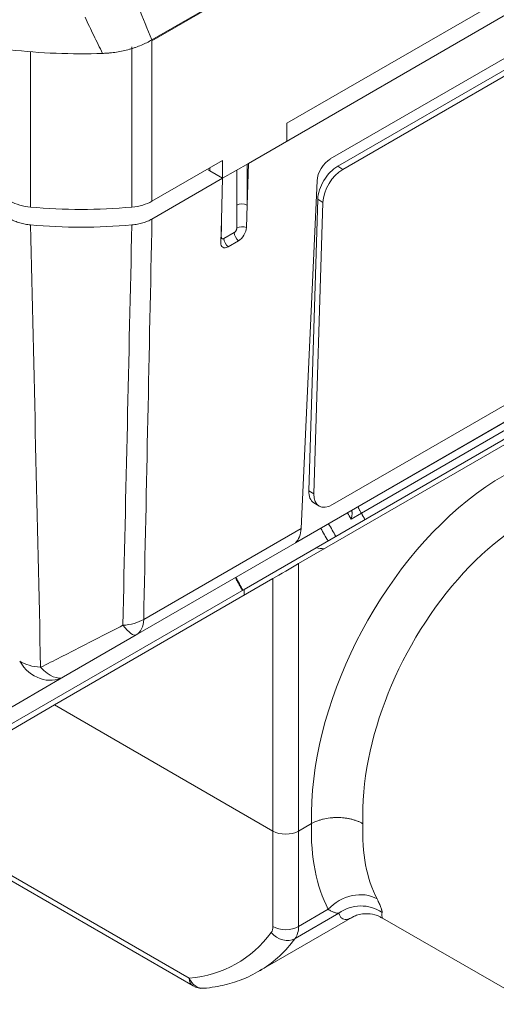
# Model space of a CAD drawing. Header units: millimetres. Extents: x 4 to 836, y 5 to 589.
# Tile 12 of 163: x 126 to 139, y 32 to 59. Entities that reach past the tile are written whole.
import ezdxf

# ---------------------------------------------------------------- set-up
doc = ezdxf.new("R2010")
doc.units = ezdxf.units.MM
doc.layers.add('1', color=7, linetype='Continuous', true_color=0xffffff)

msp = doc.modelspace()

# ---------------------------------------------------------------- linework, layer by layer
at = {"layer": '1', "color": 9, "linetype": 'Continuous', "lineweight": 18}
for p, q in [((164.629, 78.773), (129.53, 58.508)), ((160.114, 71.729), (133.244, 56.216)), ((131.476, 59.604), (129.532, 58.482)), ((133.244, 56.216), (133.244, 55.726)), ((131.476, 55.195), (129.532, 54.073)), ((131.476, 55.195), (131.476, 54.705)), ((131.476, 54.705), (132.183, 55.113)), ((131.122, 54.909), (131.476, 54.705))]:
    msp.add_line(p, q, dxfattribs=at)
at = {"layer": '1', "color": 252, "linetype": 'Continuous', "lineweight": 18}
for p, q in [((132.183, 55.113), (161.174, 71.852)), ((158.846, 69.326), (134.437, 55.234)), ((134.641, 55.037), (158.329, 68.713)), ((134.783, 54.949), (158.471, 68.626)), ((163.165, 61.815), (129.098, 42.146)), ((158.887, 59.352), (133.476, 44.681)), ((158.187, 59.406), (134.499, 45.729)), ((132.183, 55.113), (132.148, 53.965)), ((129.532, 53.583), (131.476, 54.705)), ((131.441, 53.557), (131.476, 54.705)), ((131.476, 54.705), (131.476, 54.705)), ((134.072, 54.636), (133.635, 45.076)), ((132.148, 53.965), (132.129, 53.349)), ((133.846, 46.112), (134.092, 54.129)), ((133.987, 46.024), (134.234, 54.042)), ((131.422, 52.94), (131.441, 53.557)), ((131.909, 52.985), (131.626, 52.822)), ((134.046, 44.541), (144.036, 50.309)), ((133.982, 45.78), (134.123, 45.693)), ((135.291, 45.495), (135.39, 45.317)), ((132.067, 43.399), (134.046, 44.541)), ((125.103, 39.378), (132.067, 43.399)), ((129.098, 42.146), (127.1, 40.993)), ((127.1, 40.993), (116.332, 34.776))]:
    msp.add_line(p, q, dxfattribs=at)
at = {"layer": '1', "color": 27, "linetype": 'Continuous', "lineweight": 18}
for p, q in [((133.565, 44.108), (159.299, 58.965)), ((132.858, 43.699), (126.852, 40.221)), ((126.852, 40.221), (122.207, 37.531)), ((126.852, 40.221), (132.858, 36.753)), ((122.073, 37.453), (130.661, 32.495)), ((133.565, 36.753), (133.919, 36.958)), ((132.474, 32.899), (135.094, 34.412)), ((135.872, 34.363), (139.982, 31.991))]:
    msp.add_line(p, q, dxfattribs=at)
at = {"layer": '1', "color": 9, "linetype": 'Continuous', "lineweight": 13}
for p, q in [((129.532, 58.482), (129.532, 54.073)), ((128.979, 53.911), (128.979, 58.32)), ((126.195, 58.183), (126.195, 53.911)), ((131.122, 54.991), (131.122, 54.909))]:
    msp.add_line(p, q, dxfattribs=at)
at = {"layer": '1', "color": 252, "linetype": 'Continuous', "lineweight": 13}
for p, q in [((132.148, 55.093), (132.148, 53.965)), ((134.641, 55.037), (134.783, 54.949)), ((131.865, 53.965), (131.865, 54.93)), ((134.234, 54.042), (134.092, 54.129)), ((131.511, 53.049), (131.794, 53.212)), ((143.929, 50.486), (135.291, 45.499)), ((133.846, 46.112), (133.987, 46.024)), ((135.291, 45.495), (135.012, 45.334)), ((129.304, 42.576), (133.635, 45.076)), ((132.071, 43.243), (132.067, 43.399))]:
    msp.add_line(p, q, dxfattribs=at)
at = {"layer": '1', "color": 27, "linetype": 'Continuous', "lineweight": 13}
for p, q in [((133.565, 44.108), (133.565, 36.753)), ((132.858, 36.753), (132.858, 43.699)), ((122.207, 37.531), (130.557, 32.71)), ((132.858, 34.132), (132.858, 36.753)), ((133.565, 36.753), (133.565, 34.132)), ((134.67, 34.493), (133.468, 33.799)), ((133.565, 34.132), (134.379, 34.602))]:
    msp.add_line(p, q, dxfattribs=at)
at = {"layer": '1', "color": 27, "linetype": 'Continuous', "lineweight": 18}
msp.add_arc((130.911, 32.928), 0.5, 240, 275.1615, dxfattribs=at)
at = {"layer": '1', "color": 9, "linetype": 'Continuous', "lineweight": 18}
for centre, major_axis, start_param, end_param in [((127.587, 63.972), (10.124, 0), 4.517142, 4.770548), ((131.476, 55.113), (0.5, 0), 3.72561, 3.926991), ((126.349, 54.481), (1, 0), 3.926991, 4.557965), ((127.587, 59.073), (9.05, 0), 4.557965, 4.866813), ((128.825, 54.481), (1, 0), 4.866813, 5.497787)]:
    msp.add_ellipse(centre, major_axis=major_axis, ratio=0.57735, start_param=start_param, end_param=end_param, dxfattribs=at)
at = {"layer": '1', "color": 252, "linetype": 'Continuous', "lineweight": 18}
for centre, major_axis, ratio, start_param, end_param in [((134.426, 54.832), (0.262, 0.426), 0.558216, 0.801763, 2.352681), ((134.623, 54.435), (-0.394, -0.638), 0.556849, 3.943845, 5.514642), ((134.764, 54.348), (0.394, 0.638), 0.556849, 0.802253, 2.373049), ((127.587, 58.584), (9.05, 0), 0.57735, 4.55794, 4.866838), ((131.917, 53.226), (0.158, 0.255), 0.556861, 3.943267, 5.514063), ((131.634, 53.063), (0.158, 0.255), 0.556861, 2.372471, 3.943267), ((134.376, 46.418), (-0.394, -0.638), 0.556849, 5.514642, 6.283203), ((134.517, 46.331), (0.394, 0.638), 0.556849, 2.373049, 3.943845), ((135.193, 45.434), (-0.093, 0.177), 0.576648, 4.754485, 4.880203), ((132.953, 45.527), (-0.46, 0.889), 0.567172, 3.274679, 3.917977), ((133.385, 47.079), (-1.466, 2.419), 0.57735, 2.664496, 2.785933)]:
    msp.add_ellipse(centre, major_axis=major_axis, ratio=ratio, start_param=start_param, end_param=end_param, dxfattribs=at)
at = {"layer": '1', "color": 252, "linetype": 'Continuous', "lineweight": 13}
for centre, major_axis, ratio, start_param, end_param in [((132.006, 53.883), (0.2, 0), 0.57735, 0.785398, 2.356194), ((132.008, 53.256), (0.2, 0.001), 0.580073, 0.917558, 2.35382), ((131.581, 53.01), (-0.2, 0.001), 0.574615, 5.500139, 5.599309), ((131.936, 53.131), (0.1, -0.173), 0.57735, 3.926991, 5.310179), ((131.653, 52.967), (0.1, -0.173), 0.57735, 3.926991, 5.310179), ((128.598, 43.012), (1, -0.021), 0.603911, 4.85866, 5.509695), ((128.598, 43.012), (-0.5, 0.866), 0.57735, 3.141593, 3.892084), ((128.598, 43.012), (0.5, -0.866), 0.227911, 5.339282, 6.283185), ((126.6, 41.859), (0.5, -0.866), 0.8305, 4.737069, 6.283185), ((126.6, 41.859), (1, 0.02), 0.603936, 3.915106, 4.568406), ((126.6, 41.859), (0.5, -0.866), 0.464641, 5.184126, 6.283185)]:
    msp.add_ellipse(centre, major_axis=major_axis, ratio=ratio, start_param=start_param, end_param=end_param, dxfattribs=at)
at = {"layer": '1', "color": 27, "linetype": 'Continuous', "lineweight": 13}
for centre, major_axis, ratio, start_param, end_param in [((139.4, 40.092), (3.664, 6.832), 0.597134, 5.757383, 8.616161), ((140.106, 39.713), (3.163, 5.966), 0.599996, 6.261477, 8.617672), ((139.4, 40.149), (4.071, 6.598), 0.556861, 2.376974, 2.821052), ((140.106, 39.713), (3.57, 5.732), 0.553774, 2.374688, 2.823269), ((135.085, 34.166), (-0.887, -0.462), 0.788395, 3.595681, 5.151341), ((135.274, 33.719), (0.988, 0.154), 0.975724, 0.792649, 2.068211), ((132.505, 34.35), (-0.263, 0.426), 0.556861, 3.363274, 3.875808), ((133.212, 34.351), (-0.5, 0), 0.616921, 0.786007, 2.355586), ((132.858, 34.569), (-0.513, 0.859), 0.567185, 3.371121, 3.883654), ((126.955, 41.246), (-4.99, 8.087), 0.556861, 2.870629, 3.363274), ((133.166, 34.185), (-0.403, 0.296), 0.810344, 1.254289, 2.806919), ((127.308, 41.464), (-5.24, 8.52), 0.5579, 3.142428, 3.364033), ((130.911, 32.928), (0.25, 0.433), 0.57735, 2.391101, 3.141599), ((130.911, 32.928), (0.045, -0.498), 0.800238, 5.092635, 6.282748)]:
    msp.add_ellipse(centre, major_axis=major_axis, ratio=ratio, start_param=start_param, end_param=end_param, dxfattribs=at)
at = {"layer": '1', "color": 27, "linetype": 'Continuous', "lineweight": 18}
for centre, major_axis, ratio, start_param, end_param in [((133.212, 43.903), (0.5, 0.289), 0.00064, 0.785637, 2.355215), ((133.212, 36.958), (0.5, 0), 0.578054, 3.9276, 5.497178), ((127.308, 41.464), (-5.24, 8.52), 0.5579, 3.12607, 3.142428)]:
    msp.add_ellipse(centre, major_axis=major_axis, ratio=ratio, start_param=start_param, end_param=end_param, dxfattribs=at)
at = {"layer": '1', "color": 9, "linetype": 'Continuous', "lineweight": 13}
msp.add_open_spline([(129.164, 59.408), (129.283, 59.105), (129.404, 58.804), (129.53, 58.508)], degree=3, dxfattribs=at)
msp.add_open_spline([(128.175, 58.137), (128.091, 58.301), (128.009, 58.466), (127.849, 58.797), (127.771, 58.964), (127.694, 59.132)], degree=3, knots=[0, 0, 0, 0, 0.5, 0.5, 1, 1, 1, 1], dxfattribs=at)
at = {"layer": '1', "color": 9, "linetype": 'Continuous', "lineweight": 18}
msp.add_open_spline([(129.53, 58.508), (129.439, 58.455), (129.342, 58.407), (129.188, 58.343), (129.135, 58.323), (129.053, 58.294), (129.025, 58.285), (128.969, 58.268), (128.94, 58.259), (128.796, 58.218), (128.677, 58.192), (128.493, 58.164), (128.43, 58.156), (128.335, 58.147), (128.304, 58.144), (128.24, 58.14), (128.207, 58.138), (128.175, 58.137)], degree=3, knots=[0, 0, 0, 0, 0.25, 0.25, 0.375, 0.375, 0.4375, 0.4375, 0.5, 0.5, 0.75, 0.75, 0.875, 0.875, 0.9375, 0.9375, 1, 1, 1, 1], dxfattribs=at)
at = {"layer": '1', "color": 252, "linetype": 'Continuous', "lineweight": 13}
for points in [[(131.866, 53.338), (131.865, 53.546), (131.865, 53.756), (131.865, 53.965)], [(126.195, 53.421), (126.286, 49.366), (126.378, 45.312), (126.468, 41.258)], [(128.731, 42.412), (128.813, 46.081), (128.896, 49.751), (128.979, 53.421)], [(129.532, 53.583), (129.455, 49.913), (129.38, 46.244), (129.304, 42.576)], [(131.44, 53.551), (131.44, 53.398), (131.44, 53.245), (131.439, 53.091)], [(135.012, 45.334), (134.978, 45.39), (134.943, 45.446), (134.909, 45.501)], [(134.391, 45.203), (134.458, 45.087), (134.524, 44.971), (134.591, 44.856)]]:
    msp.add_open_spline(points, degree=3, dxfattribs=at)
at = {"layer": '1', "color": 252, "linetype": 'Continuous', "lineweight": 18}
for points, knots in [([(125.642, 53.583), (125.679, 53.561), (125.759, 53.522), (125.849, 53.49), (125.943, 53.463), (126.04, 53.44), (126.142, 53.425), (126.195, 53.421)], [0, 0, 0, 0, 0.25, 0.5, 0.5, 0.75, 1, 1, 1, 1]), ([(128.979, 53.421), (129.031, 53.425), (129.133, 53.44), (129.231, 53.463), (129.325, 53.49), (129.415, 53.522), (129.494, 53.561), (129.532, 53.583)], [0, 0, 0, 0, 0.25, 0.5, 0.5, 0.75, 1, 1, 1, 1]), ([(135.012, 45.334), (135.014, 45.341), (135.016, 45.349), (135.019, 45.364), (135.021, 45.371), (135.025, 45.393), (135.027, 45.407), (135.031, 45.434), (135.033, 45.447), (135.035, 45.472), (135.035, 45.484), (135.035, 45.505), (135.035, 45.515), (135.033, 45.533), (135.031, 45.54), (135.028, 45.549), (135.027, 45.552), (135.025, 45.554)], [0, 0, 0, 0, 0.077102, 0.077102, 0.154205, 0.154205, 0.30841, 0.30841, 0.462615, 0.462615, 0.61682, 0.61682, 0.771025, 0.771025, 0.92523, 0.92523, 1, 1, 1, 1]), ([(135.202, 45.67), (135.202, 45.67), (135.201, 45.67), (135.201, 45.669), (135.201, 45.668), (135.202, 45.665), (135.203, 45.663), (135.205, 45.656), (135.207, 45.652), (135.211, 45.642), (135.214, 45.636), (135.22, 45.624), (135.224, 45.616), (135.233, 45.6), (135.237, 45.591), (135.248, 45.572), (135.253, 45.561), (135.265, 45.54), (135.272, 45.528), (135.278, 45.517)], [0, 0, 0, 0, 0.0625, 0.0625, 0.125, 0.125, 0.25, 0.25, 0.375, 0.375, 0.5, 0.5, 0.625, 0.625, 0.75, 0.75, 0.875, 0.875, 1, 1, 1, 1])]:
    msp.add_open_spline(points, degree=3, knots=knots, dxfattribs=at)
at = {"layer": '1', "color": 252, "linetype": 'Continuous', "lineweight": 13}
for points, knots in [([(131.794, 53.212), (131.799, 53.215), (131.804, 53.218), (131.813, 53.226), (131.817, 53.23), (131.826, 53.239), (131.83, 53.244), (131.838, 53.255), (131.842, 53.261), (131.848, 53.272), (131.851, 53.278), (131.857, 53.29), (131.859, 53.296), (131.862, 53.308), (131.864, 53.315), (131.866, 53.326), (131.866, 53.332), (131.866, 53.338)], [0, 0, 0, 0, 0.125, 0.125, 0.25, 0.25, 0.375, 0.375, 0.5, 0.5, 0.625, 0.625, 0.75, 0.75, 0.875, 0.875, 1, 1, 1, 1]), ([(131.439, 53.091), (131.439, 53.086), (131.44, 53.08), (131.441, 53.071), (131.443, 53.066), (131.446, 53.058), (131.449, 53.055), (131.454, 53.049), (131.457, 53.046), (131.463, 53.042), (131.467, 53.041), (131.475, 53.039), (131.479, 53.039), (131.488, 53.04), (131.492, 53.041), (131.502, 53.044), (131.506, 53.046), (131.511, 53.049)], [0, 0, 0, 0, 0.125, 0.125, 0.25, 0.25, 0.375, 0.375, 0.5, 0.5, 0.625, 0.625, 0.75, 0.75, 0.875, 0.875, 1, 1, 1, 1]), ([(126.468, 41.258), (126.649, 41.349), (126.832, 41.44), (127.201, 41.627), (127.387, 41.721), (127.764, 41.914), (127.955, 42.011), (128.341, 42.21), (128.535, 42.31), (128.731, 42.412)], [0, 0, 0, 0, 0.25, 0.25, 0.5, 0.5, 0.75, 0.75, 1, 1, 1, 1])]:
    msp.add_open_spline(points, degree=3, knots=knots, dxfattribs=at)
at = {"layer": '1', "color": 252, "linetype": 'Continuous', "lineweight": 18}
for points, degree in [([(135.026, 45.554), (135.019, 45.565)], 1), ([(135.291, 45.499), (135.287, 45.506), (135.283, 45.511), (135.278, 45.517)], 3), ([(131.825, 43.721), (132.018, 43.37)], 1)]:
    msp.add_open_spline(points, degree=degree, dxfattribs=at)
at = {"layer": '1', "color": 252, "linetype": 'Continuous', "lineweight": 18, "extrusion": (-2.22181e-08, -1.20732e-08, -1)}
msp.add_open_spline([(135.291, 45.499), (135.324, 45.438), (135.357, 45.378), (135.39, 45.317)], degree=3, dxfattribs=at)
at = {"layer": '1', "color": 252, "linetype": 'Continuous', "lineweight": 13, "extrusion": (-1.91697e-09, -1.10374e-09, 1)}
msp.add_open_spline([(134.374, 44.731), (134.308, 44.846), (134.241, 44.962), (134.175, 45.077), (134.175, 45.077), (134.175, 45.078)], degree=3, knots=[0, 0, 0, 0, 0.99972, 0.99972, 1, 1, 1, 1], dxfattribs=at)
at = {"layer": '1', "color": 252, "linetype": 'Continuous', "lineweight": 13, "extrusion": (1.20944e-09, 6.63817e-10, 1)}
msp.add_open_spline([(131.839, 43.729), (131.903, 43.612), (131.967, 43.495), (132.031, 43.378)], degree=3, dxfattribs=at)
at = {"layer": '1', "color": 27, "linetype": 'Continuous', "lineweight": 18}
for points, knots in [([(135.333, 36.957), (135.331, 36.959), (135.328, 36.961), (135.322, 36.964), (135.319, 36.965), (135.31, 36.97), (135.292, 36.98), (135.273, 36.989), (135.235, 37.007), (135.209, 37.019), (135.167, 37.035), (135.154, 37.04), (135.125, 37.049), (135.111, 37.054), (135.068, 37.067), (135.009, 37.084), (134.932, 37.099), (134.885, 37.107), (134.853, 37.112), (134.837, 37.114), (134.756, 37.123), (134.691, 37.127), (134.593, 37.127), (134.561, 37.126), (134.511, 37.123), (134.495, 37.122), (134.462, 37.119), (134.446, 37.117), (134.366, 37.108), (134.304, 37.097), (134.228, 37.079), (134.213, 37.075), (134.183, 37.067), (134.169, 37.063), (134.125, 37.049), (134.097, 37.04), (134.016, 37.008), (133.966, 36.985), (133.919, 36.958)], [0, 0, 0, 0, 0.007812, 0.007812, 0.015625, 0.015625, 0.03125, 0.0625, 0.0625, 0.125, 0.125, 0.15625, 0.15625, 0.1875, 0.1875, 0.25, 0.3125, 0.34375, 0.34375, 0.375, 0.375, 0.5, 0.5, 0.5625, 0.5625, 0.59375, 0.59375, 0.625, 0.625, 0.75, 0.75, 0.78125, 0.78125, 0.8125, 0.8125, 0.875, 0.875, 1, 1, 1, 1]), ([(135.068, 34.398), (135.069, 34.399), (135.078, 34.404), (135.155, 34.441), (135.307, 34.482), (135.536, 34.485), (135.745, 34.438), (135.843, 34.373), (135.866, 34.355)], [0, 0, 0, 0, 0.055981, 0.253617, 0.477763, 0.686521, 0.92441, 1, 1, 1, 1]), ([(130.956, 32.43), (131.061, 32.439), (131.352, 32.477), (131.809, 32.591), (132.24, 32.761), (132.475, 32.905), (132.556, 32.96)], [0, 0, 0, 0, 0.179683, 0.504467, 0.825986, 1, 1, 1, 1])]:
    msp.add_open_spline(points, degree=3, knots=knots, dxfattribs=at)
at = {"layer": '1', "color": 27, "linetype": 'Continuous', "lineweight": 13}
for points, knots in [([(135.86, 34.514), (135.861, 34.53), (135.859, 34.549), (135.853, 34.579), (135.851, 34.585), (135.848, 34.598), (135.842, 34.617), (135.835, 34.639), (135.817, 34.686), (135.803, 34.72), (135.768, 34.798), (135.747, 34.841), (135.723, 34.888)], [0, 0, 0, 0, 0.25, 0.25, 0.3125, 0.3125, 0.375, 0.5, 0.5, 0.75, 0.75, 1, 1, 1, 1]), ([(134.67, 34.493), (134.651, 34.493), (134.631, 34.496), (134.599, 34.503), (134.588, 34.506), (134.565, 34.512), (134.553, 34.516), (134.517, 34.529), (134.491, 34.541), (134.437, 34.568), (134.409, 34.583), (134.379, 34.602)], [0, 0, 0, 0, 0.25, 0.25, 0.375, 0.375, 0.5, 0.5, 0.75, 0.75, 1, 1, 1, 1]), ([(135.051, 34.387), (135.05, 34.387), (135.048, 34.386), (135.031, 34.376), (135.008, 34.365), (134.985, 34.355), (134.971, 34.349), (134.964, 34.346), (134.929, 34.333), (134.903, 34.326), (134.831, 34.318), (134.79, 34.328), (134.721, 34.383), (134.693, 34.428), (134.67, 34.493)], [0, 0, 0, 0, 0.006623, 0.006623, 0.089404, 0.130795, 0.130795, 0.172185, 0.172185, 0.337748, 0.337748, 0.668874, 0.668874, 1, 1, 1, 1]), ([(135.86, 34.514), (135.856, 34.457), (135.856, 34.417), (135.863, 34.376), (135.867, 34.366), (135.874, 34.362)], [0, 0, 0, 0, 0.610221, 0.610221, 1, 1, 1, 1])]:
    msp.add_open_spline(points, degree=3, knots=knots, dxfattribs=at)
at = {"layer": '1', "color": 27, "linetype": 'Continuous', "lineweight": 18}
msp.add_open_spline([(135.075, 34.401), (135.067, 34.396), (135.059, 34.392), (135.051, 34.387)], degree=3, dxfattribs=at)

doc.saveas('drawing.dxf')
